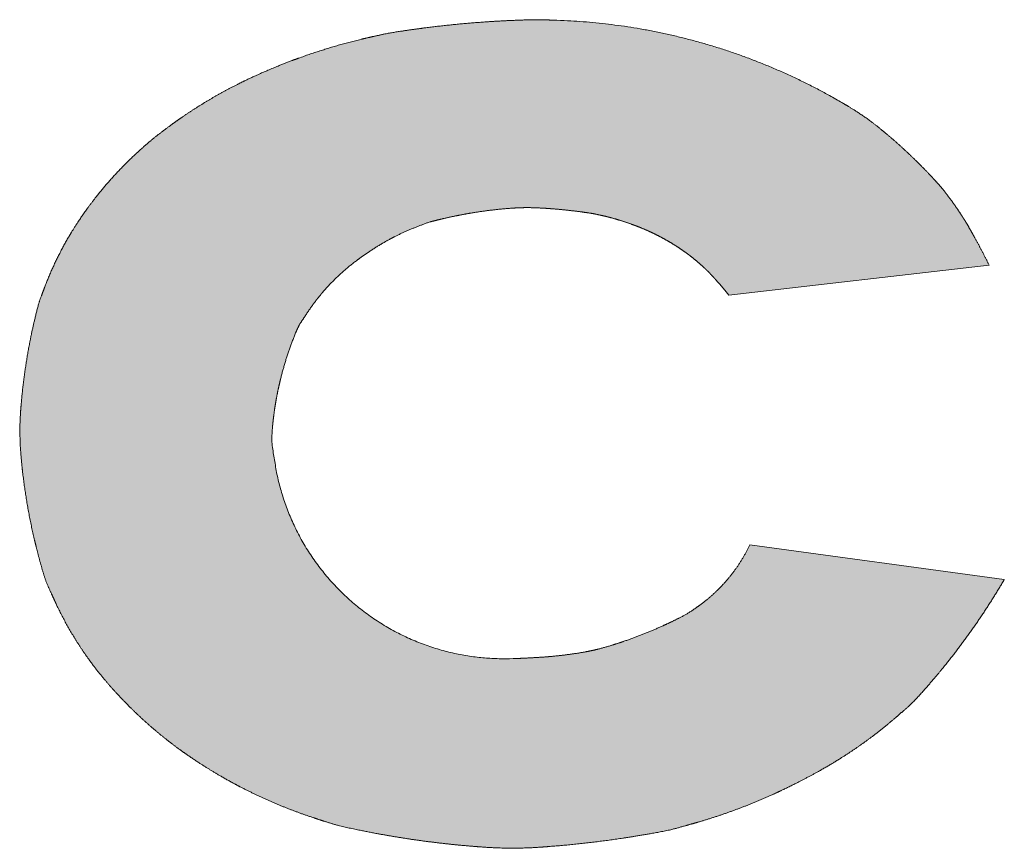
# Model space of a CAD drawing. Header units: millimetres. Extents: x 0 to 594, y 0 to 420.
# Tile 28 of 61: x 471.77 to 473.74, y 23.74 to 25.4. Entities that reach past the tile are written whole.
import ezdxf

# ---------------------------------------------------------------- set-up
doc = ezdxf.new("R2010")
doc.units = ezdxf.units.MM

# ---------------------------------------------------------------- blocks, each defined once
blk = doc.blocks.new('EV Logo')
at = {"linetype": 'Continuous'}
h = blk.add_hatch(color=7, dxfattribs=at)
edge = h.paths.add_edge_path(flags=0)
edge.add_spline(control_points=[(28.1321, 2.6829), (28.1098, 2.6364), (28.0771, 2.5964), (28.036, 2.5652), (28.0314, 2.5618), (28.0222, 2.5552), (28.008, 2.5455), (27.9844, 2.5331), (27.9654, 2.524), (27.9513, 2.5178), (27.9233, 2.5052), (27.8945, 2.4942), (27.8653, 2.4848), (27.8565, 2.482), (27.839, 2.4766), (27.8121, 2.47), (27.7939, 2.4669), (27.7849, 2.4655), (27.7606, 2.4618), (27.7363, 2.4592), (27.7118, 2.4576), (27.7036, 2.4571), (27.6873, 2.4562), (27.6627, 2.455), (27.6463, 2.4546), (27.6381, 2.4547), (27.3943, 2.4558), (27.2113, 2.6169), (27.1794, 2.8586), (27.1786, 2.8643), (27.1773, 2.8756), (27.1742, 2.8928), (27.1754, 2.9098), (27.177, 2.9268), (27.179, 2.9438), (27.1806, 2.955), (27.1815, 2.9606), (27.1868, 2.9943), (27.1948, 3.0274), (27.2053, 3.0599), (27.2071, 3.0653), (27.2107, 3.076), (27.2166, 3.092), (27.2228, 3.1078), (27.2295, 3.1232), (27.2392, 3.1371), (27.2453, 3.1465), (27.2484, 3.1511), (27.2671, 3.1789), (27.2891, 3.2042), (27.314, 3.2267), (27.3216, 3.2336), (27.3372, 3.2467), (27.362, 3.2648), (27.3791, 3.276), (27.3878, 3.2813), (27.4115, 3.2959), (27.4364, 3.3082), (27.4623, 3.3184), (27.4666, 3.3201), (27.4752, 3.3234), (27.4882, 3.3285), (27.5118, 3.3346), (27.5311, 3.339), (27.5459, 3.342), (27.5756, 3.3479), (27.6055, 3.3523), (27.6357, 3.3552), (27.6443, 3.356), (27.6617, 3.3574), (27.6879, 3.3583), (27.7052, 3.3575), (27.7139, 3.3571), (27.7359, 3.3559), (27.7578, 3.354), (27.7797, 3.3513), (27.7906, 3.35), (27.8044, 3.3481), (27.8211, 3.3455), (27.8297, 3.3435), (27.8355, 3.3422), (27.8384, 3.3416), (27.8556, 3.3376), (27.8726, 3.3326), (27.8893, 3.3268), (27.8944, 3.325), (27.9044, 3.3214), (27.9193, 3.3154), (27.929, 3.311), (27.9339, 3.3088), (27.9469, 3.3027), (27.9596, 3.296), (27.9719, 3.2887), (27.9759, 3.2863), (27.9838, 3.2815), (27.9954, 3.2738), (28.0029, 3.2685), (28.0066, 3.2657), (28.0174, 3.2578), (28.0277, 3.2492), (28.0376, 3.2402), (28.0392, 3.2387), (28.0425, 3.2356), (28.0473, 3.231), (28.0538, 3.2243), (28.0585, 3.2192), (28.0618, 3.2156), (28.0715, 3.2049), (28.0808, 3.1939), (28.0898, 3.1825)], knot_values=[0, 0, 0, 0, 0.06208, 0.06208, 0.06208, 0.069036, 0.075992, 0.082948, 0.10177, 0.10177, 0.10177, 0.139402, 0.139402, 0.139402, 0.150661, 0.161919, 0.173177, 0.173177, 0.173177, 0.203181, 0.203181, 0.203181, 0.213218, 0.223255, 0.233292, 0.233292, 0.233292, 0.482906, 0.482906, 0.482906, 0.489905, 0.496904, 0.503902, 0.510856, 0.517811, 0.524765, 0.524765, 0.524765, 0.566458, 0.566458, 0.566458, 0.573412, 0.580367, 0.587321, 0.59415, 0.600979, 0.607808, 0.607808, 0.607808, 0.648708, 0.648708, 0.648708, 0.661197, 0.673686, 0.686175, 0.686175, 0.686175, 0.720161, 0.720161, 0.720161, 0.725831, 0.731501, 0.737171, 0.755702, 0.755702, 0.755702, 0.792752, 0.792752, 0.792752, 0.803406, 0.81406, 0.824715, 0.824715, 0.824715, 0.851665, 0.851665, 0.851665, 0.865142, 0.868754, 0.872367, 0.875979, 0.875979, 0.875979, 0.897645, 0.897645, 0.897645, 0.904185, 0.910725, 0.917265, 0.917265, 0.917265, 0.934839, 0.934839, 0.934839, 0.9405, 0.946161, 0.951822, 0.951822, 0.951822, 0.968213, 0.968213, 0.968213, 0.970946, 0.973679, 0.976411, 0.982309, 0.982309, 0.982309, 1, 1, 1, 1], weights=[1, 0.981261, 0.981261, 1, 1, 1, 1, 1, 1, 1, 0.999042, 0.999042, 1, 1, 1, 1, 1, 1, 0.999394, 0.999394, 1, 1, 1, 1, 1, 1, 0.83569, 0.83569, 1, 1, 1, 1, 1, 1, 1, 1, 1, 0.997971, 0.997971, 1, 1, 1, 1, 1, 1, 1, 1, 1, 0.995074, 0.995074, 1, 1, 1, 1, 1, 1, 0.997454, 0.997454, 1, 1, 1, 1, 1, 1, 1, 0.999127, 0.999127, 1, 1, 1, 1, 1, 1, 0.999647, 0.999647, 1, 1, 1, 1, 1, 1, 1, 0.999032, 0.999032, 1, 1, 1, 1, 1, 1, 0.999202, 0.999202, 1, 1, 1, 1, 1, 1, 0.999047, 0.999047, 1, 1, 1, 1, 1, 1, 1, 0.999637, 0.999637, 1], degree=3, periodic=0)
edge.add_line((28.0898, 3.1825), (28.6107, 3.243))
edge.add_spline(control_points=[(28.6107, 3.243), (28.6012, 3.2621), (28.5913, 3.2811), (28.581, 3.2997), (28.5775, 3.306), (28.5726, 3.3146), (28.5663, 3.3256), (28.5619, 3.3327), (28.5589, 3.3374), (28.5574, 3.3397), (28.5485, 3.3538), (28.5389, 3.3676), (28.5288, 3.3809), (28.5271, 3.3831), (28.5237, 3.3875), (28.5188, 3.3943), (28.5096, 3.4047), (28.5021, 3.4129), (28.4964, 3.4191), (28.467, 3.4506), (28.4357, 3.4802), (28.4027, 3.5078), (28.3939, 3.5152), (28.3762, 3.5295), (28.348, 3.5492), (28.3285, 3.561), (28.3186, 3.5668), (28.1431, 3.6699), (27.9477, 3.7266), (27.7442, 3.7332), (27.7372, 3.7335), (27.7231, 3.7338), (27.702, 3.7342), (27.6669, 3.7334), (27.6388, 3.7321), (27.6178, 3.7308), (27.5757, 3.7282), (27.5337, 3.7244), (27.4918, 3.7192), (27.4709, 3.7166), (27.4427, 3.7127), (27.4073, 3.7071), (27.3856, 3.7023), (27.3711, 3.6991), (27.3639, 3.6974), (27.3207, 3.6874), (27.2781, 3.6749), (27.2363, 3.66), (27.2224, 3.6551), (27.1947, 3.6446), (27.1537, 3.6275), (27.1269, 3.615), (27.1136, 3.6085), (27.0738, 3.5888), (27.0354, 3.5664), (26.9987, 3.5414), (26.9925, 3.5372), (26.9804, 3.5287), (26.9625, 3.5156), (26.9461, 3.503), (26.9313, 3.4911), (26.9181, 3.4796), (26.9094, 3.4718), (26.9052, 3.4678), (26.8794, 3.4442), (26.8554, 3.4187), (26.8331, 3.3917), (26.8256, 3.3825), (26.8108, 3.3637), (26.79, 3.3344), (26.7772, 3.3142), (26.7711, 3.304), (26.7523, 3.2724), (26.7361, 3.2394), (26.7227, 3.2051), (26.7205, 3.1994), (26.7162, 3.1879), (26.7095, 3.1707), (26.7011, 3.1388), (26.6952, 3.1126), (26.6912, 3.0922), (26.6832, 3.0515), (26.6773, 3.0104), (26.6736, 2.969), (26.6723, 2.9543), (26.6702, 2.9249), (26.671, 2.8804), (26.6736, 2.8511), (26.6752, 2.8364), (26.6803, 2.7896), (26.6882, 2.7431), (26.6988, 2.6972), (26.7006, 2.6895), (26.7043, 2.6743), (26.7103, 2.6515), (26.7165, 2.6294), (26.723, 2.6081), (26.7323, 2.5885), (26.7382, 2.5753), (26.7412, 2.5688), (26.7594, 2.5294), (26.7811, 2.492), (26.8063, 2.4567), (26.8146, 2.445), (26.832, 2.4222), (26.8602, 2.3895), (26.8801, 2.3688), (26.8902, 2.3586), (26.9206, 2.3283), (26.9532, 2.3004), (26.9878, 2.2749), (26.9881, 2.2747), (26.9884, 2.2745), (27.0014, 2.265), (27.0274, 2.2471), (27.0678, 2.2221), (27.0954, 2.2067), (27.1094, 2.1994), (27.156, 2.175), (27.2044, 2.1543), (27.2544, 2.1377), (27.2627, 2.1349), (27.2794, 2.1296), (27.3045, 2.1214), (27.3484, 2.1116), (27.384, 2.1047), (27.4111, 2.1001), (27.4652, 2.0908), (27.5197, 2.0839), (27.5745, 2.0794), (27.5917, 2.0779), (27.6261, 2.0755), (27.6782, 2.0751), (27.7126, 2.0773), (27.7298, 2.0787), (27.7785, 2.0824), (27.827, 2.0879), (27.8753, 2.0951), (27.8995, 2.0987), (27.9325, 2.1042), (27.9743, 2.1122), (28.0005, 2.1197), (28.018, 2.1246), (28.0267, 2.1271), (28.079, 2.1423), (28.1301, 2.1612), (28.1796, 2.1838), (28.1947, 2.1907), (28.2246, 2.2051), (28.2686, 2.2284), (28.2973, 2.2452), (28.3113, 2.254), (28.3496, 2.2779), (28.386, 2.3046), (28.4203, 2.334), (28.426, 2.3389), (28.4373, 2.3488), (28.4546, 2.3634), (28.4812, 2.3922), (28.5019, 2.4162), (28.5172, 2.4349), (28.5631, 2.4911), (28.6045, 2.5507), (28.6411, 2.6133)], knot_values=[0, 0, 0, 0, 0.012341, 0.012341, 0.012341, 0.016455, 0.018064, 0.019673, 0.021282, 0.021282, 0.021282, 0.030936, 0.030936, 0.030936, 0.032545, 0.034154, 0.035763, 0.040591, 0.040591, 0.040591, 0.065465, 0.065465, 0.065465, 0.07206, 0.078654, 0.085249, 0.085249, 0.085249, 0.200459, 0.200459, 0.200459, 0.204524, 0.208589, 0.212654, 0.22484, 0.22484, 0.22484, 0.249207, 0.249207, 0.249207, 0.261392, 0.265665, 0.269938, 0.27421, 0.27421, 0.27421, 0.299835, 0.299835, 0.299835, 0.308381, 0.316928, 0.325474, 0.325474, 0.325474, 0.35112, 0.35112, 0.35112, 0.355397, 0.359674, 0.363951, 0.367318, 0.370685, 0.374052, 0.374052, 0.374052, 0.394241, 0.394241, 0.394241, 0.401141, 0.408042, 0.414942, 0.414942, 0.414942, 0.436152, 0.436152, 0.436152, 0.43969, 0.443228, 0.446766, 0.458762, 0.458762, 0.458762, 0.482745, 0.482745, 0.482745, 0.491259, 0.499774, 0.508288, 0.508288, 0.508288, 0.5355, 0.5355, 0.5355, 0.540037, 0.544574, 0.549111, 0.553276, 0.557441, 0.561606, 0.561606, 0.561606, 0.586569, 0.586569, 0.586569, 0.594858, 0.603147, 0.611437, 0.611437, 0.611437, 0.636208, 0.636208, 0.636208, 0.63641, 0.63641, 0.645534, 0.654658, 0.663781, 0.663781, 0.663781, 0.694149, 0.694149, 0.694149, 0.699215, 0.70428, 0.709345, 0.725219, 0.725219, 0.725219, 0.75696, 0.75696, 0.75696, 0.766936, 0.776912, 0.786888, 0.786888, 0.786888, 0.8151, 0.8151, 0.8151, 0.829209, 0.83445, 0.839691, 0.844933, 0.844933, 0.844933, 0.87636, 0.87636, 0.87636, 0.885941, 0.895522, 0.905103, 0.905103, 0.905103, 0.931147, 0.931147, 0.931147, 0.935491, 0.939834, 0.944178, 0.958143, 0.958143, 0.958143, 1, 1, 1, 1], weights=[1, 0.999832, 0.999832, 1, 1, 1, 1, 1, 1, 1, 0.999442, 0.999442, 1, 1, 1, 1, 1, 1, 1, 0.998722, 0.998722, 1, 1, 1, 1, 1, 1, 0.979411, 0.979411, 1, 1, 1, 1, 1, 1, 1, 0.999685, 0.999685, 1, 1, 1, 1, 1, 1, 1, 0.998891, 0.998891, 1, 1, 1, 1, 1, 1, 0.99839, 0.99839, 1, 1, 1, 1, 1, 1, 1, 1, 1, 0.998394, 0.998394, 1, 1, 1, 1, 1, 1, 0.997692, 0.997692, 1, 1, 1, 1, 1, 1, 1, 0.999069, 0.999069, 1, 1, 1, 1, 1, 1, 0.998825, 0.998825, 1, 1, 1, 1, 1, 1, 1, 1, 1, 0.997093, 0.997093, 1, 1, 1, 1, 1, 1, 0.998124, 0.998124, 1, 1, 1, 1, 1, 1, 1, 1, 0.997839, 0.997839, 1, 1, 1, 1, 1, 1, 1, 0.999375, 0.999375, 1, 1, 1, 1, 1, 1, 0.999583, 0.999583, 1, 1, 1, 1, 1, 1, 1, 0.998248, 0.998248, 1, 1, 1, 1, 1, 1, 0.998093, 0.998093, 1, 1, 1, 1, 1, 1, 1, 0.997956, 0.997956, 1], degree=3, periodic=0)
edge.add_line((28.6411, 2.6133), (28.1321, 2.6829))
at = {"color": 7, "linetype": 'Continuous', "lineweight": 18}
for p, q in [((28.0898, 3.1825), (28.6107, 3.243)), ((28.1321, 2.6829), (28.6411, 2.6133))]:
    blk.add_line(p, q, dxfattribs=at)
for points, weights, knots in [([(28.6107, 3.243), (28.6012, 3.2621), (28.5913, 3.2811), (28.581, 3.2997), (28.5775, 3.306), (28.5726, 3.3146), (28.5663, 3.3256), (28.5619, 3.3327), (28.5589, 3.3374), (28.5574, 3.3397), (28.5485, 3.3538), (28.5389, 3.3676), (28.5288, 3.3809), (28.5271, 3.3831), (28.5237, 3.3875), (28.5188, 3.3943), (28.5096, 3.4047), (28.5021, 3.4129), (28.4964, 3.4191), (28.467, 3.4506), (28.4357, 3.4802), (28.4027, 3.5078), (28.3939, 3.5152), (28.3762, 3.5295), (28.348, 3.5492), (28.3285, 3.561), (28.3186, 3.5668), (28.1431, 3.6699), (27.9477, 3.7266), (27.7442, 3.7332), (27.7372, 3.7335), (27.7231, 3.7338), (27.702, 3.7342), (27.6669, 3.7334), (27.6388, 3.7321), (27.6178, 3.7308), (27.5757, 3.7282), (27.5337, 3.7244), (27.4918, 3.7192), (27.4709, 3.7166), (27.4427, 3.7127), (27.4073, 3.7071), (27.3856, 3.7023), (27.3711, 3.6991), (27.3639, 3.6974), (27.3207, 3.6874), (27.2781, 3.6749), (27.2363, 3.66), (27.2224, 3.6551), (27.1947, 3.6446), (27.1537, 3.6275), (27.1269, 3.615), (27.1136, 3.6085), (27.0738, 3.5888), (27.0354, 3.5664), (26.9987, 3.5414), (26.9925, 3.5372), (26.9804, 3.5287), (26.9625, 3.5156), (26.9461, 3.503), (26.9313, 3.4911), (26.9181, 3.4796), (26.9094, 3.4718), (26.9052, 3.4678), (26.8794, 3.4442), (26.8554, 3.4187), (26.8331, 3.3917), (26.8256, 3.3825), (26.8108, 3.3637), (26.79, 3.3344), (26.7772, 3.3142), (26.7711, 3.304), (26.7523, 3.2724), (26.7361, 3.2394), (26.7227, 3.2051), (26.7205, 3.1994), (26.7162, 3.1879), (26.7095, 3.1707), (26.7011, 3.1388), (26.6952, 3.1126), (26.6912, 3.0922), (26.6832, 3.0515), (26.6773, 3.0104), (26.6736, 2.969), (26.6723, 2.9543), (26.6702, 2.9249), (26.671, 2.8804), (26.6736, 2.8511), (26.6752, 2.8364), (26.6803, 2.7896), (26.6882, 2.7431), (26.6988, 2.6972), (26.7006, 2.6895), (26.7043, 2.6743), (26.7103, 2.6515), (26.7165, 2.6294), (26.723, 2.6081), (26.7323, 2.5885), (26.7382, 2.5753), (26.7412, 2.5688), (26.7594, 2.5294), (26.7811, 2.492), (26.8063, 2.4567), (26.8146, 2.445), (26.832, 2.4222), (26.8602, 2.3895), (26.8801, 2.3688), (26.8902, 2.3586), (26.9206, 2.3283), (26.9532, 2.3004), (26.9878, 2.2749), (26.9881, 2.2747), (26.9884, 2.2745), (27.0014, 2.265), (27.0274, 2.2471), (27.0678, 2.2221), (27.0954, 2.2067), (27.1094, 2.1994), (27.156, 2.175), (27.2044, 2.1543), (27.2544, 2.1377), (27.2627, 2.1349), (27.2794, 2.1296), (27.3045, 2.1214), (27.3484, 2.1116), (27.384, 2.1047), (27.4111, 2.1001), (27.4652, 2.0908), (27.5197, 2.0839), (27.5745, 2.0794), (27.5917, 2.0779), (27.6261, 2.0755), (27.6782, 2.0751), (27.7126, 2.0773), (27.7298, 2.0787), (27.7785, 2.0824), (27.827, 2.0879), (27.8753, 2.0951), (27.8995, 2.0987), (27.9325, 2.1042), (27.9743, 2.1122), (28.0005, 2.1197), (28.018, 2.1246), (28.0267, 2.1271), (28.079, 2.1423), (28.1301, 2.1612), (28.1796, 2.1838), (28.1947, 2.1907), (28.2246, 2.2051), (28.2686, 2.2284), (28.2973, 2.2452), (28.3113, 2.254), (28.3496, 2.2779), (28.386, 2.3046), (28.4203, 2.334), (28.426, 2.3389), (28.4373, 2.3488), (28.4546, 2.3634), (28.4812, 2.3922), (28.5019, 2.4162), (28.5172, 2.4349), (28.5631, 2.4911), (28.6045, 2.5507), (28.6411, 2.6133)], [1, 0.999831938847, 0.999831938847, 1, 1, 1, 1, 1, 1, 1, 0.999442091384, 0.999442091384, 1, 1, 1, 1, 1, 1, 1, 0.998722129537, 0.998722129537, 1, 1, 1, 1, 1, 1, 0.979411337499, 0.979411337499, 1, 1, 1, 1, 1, 1, 1, 0.999684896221, 0.999684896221, 1, 1, 1, 1, 1, 1, 1, 0.998891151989, 0.998891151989, 1, 1, 1, 1, 1, 1, 0.99839007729, 0.99839007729, 1, 1, 1, 1, 1, 1, 1, 1, 1, 0.998393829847, 0.998393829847, 1, 1, 1, 1, 1, 1, 0.997691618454, 0.997691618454, 1, 1, 1, 1, 1, 1, 1, 0.999068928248, 0.999068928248, 1, 1, 1, 1, 1, 1, 0.998825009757, 0.998825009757, 1, 1, 1, 1, 1, 1, 1, 1, 1, 0.997092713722, 0.997092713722, 1, 1, 1, 1, 1, 1, 0.998124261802, 0.998124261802, 1, 1, 1, 1, 1, 1, 1, 1, 0.997839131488, 0.997839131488, 1, 1, 1, 1, 1, 1, 1, 0.999374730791, 0.999374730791, 1, 1, 1, 1, 1, 1, 0.99958303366, 0.99958303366, 1, 1, 1, 1, 1, 1, 1, 0.998247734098, 0.998247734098, 1, 1, 1, 1, 1, 1, 0.998092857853, 0.998092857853, 1, 1, 1, 1, 1, 1, 1, 0.997956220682, 0.997956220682, 1], [0, 0, 0, 0, 0.012341, 0.012341, 0.012341, 0.016455, 0.018064, 0.019673, 0.021282, 0.021282, 0.021282, 0.030936, 0.030936, 0.030936, 0.032545, 0.034154, 0.035763, 0.040591, 0.040591, 0.040591, 0.065465, 0.065465, 0.065465, 0.07206, 0.078654, 0.085249, 0.085249, 0.085249, 0.200459, 0.200459, 0.200459, 0.204524, 0.208589, 0.212654, 0.22484, 0.22484, 0.22484, 0.249207, 0.249207, 0.249207, 0.261392, 0.265665, 0.269938, 0.27421, 0.27421, 0.27421, 0.299835, 0.299835, 0.299835, 0.308381, 0.316928, 0.325474, 0.325474, 0.325474, 0.35112, 0.35112, 0.35112, 0.355397, 0.359674, 0.363951, 0.367318, 0.370685, 0.374052, 0.374052, 0.374052, 0.394241, 0.394241, 0.394241, 0.401141, 0.408042, 0.414942, 0.414942, 0.414942, 0.436152, 0.436152, 0.436152, 0.43969, 0.443228, 0.446766, 0.458762, 0.458762, 0.458762, 0.482745, 0.482745, 0.482745, 0.491259, 0.499774, 0.508288, 0.508288, 0.508288, 0.5355, 0.5355, 0.5355, 0.540037, 0.544574, 0.549111, 0.553276, 0.557441, 0.561606, 0.561606, 0.561606, 0.586569, 0.586569, 0.586569, 0.594858, 0.603147, 0.611437, 0.611437, 0.611437, 0.636208, 0.636208, 0.636208, 0.63641, 0.63641, 0.645534, 0.654658, 0.663781, 0.663781, 0.663781, 0.694149, 0.694149, 0.694149, 0.699215, 0.70428, 0.709345, 0.725219, 0.725219, 0.725219, 0.75696, 0.75696, 0.75696, 0.766936, 0.776912, 0.786888, 0.786888, 0.786888, 0.8151, 0.8151, 0.8151, 0.829209, 0.83445, 0.839691, 0.844933, 0.844933, 0.844933, 0.87636, 0.87636, 0.87636, 0.885941, 0.895522, 0.905103, 0.905103, 0.905103, 0.931147, 0.931147, 0.931147, 0.935491, 0.939834, 0.944178, 0.958143, 0.958143, 0.958143, 1, 1, 1, 1]), ([(28.0898, 3.1825), (28.0808, 3.1939), (28.0715, 3.2049), (28.0618, 3.2156), (28.0585, 3.2192), (28.0538, 3.2243), (28.0473, 3.231), (28.0425, 3.2356), (28.0392, 3.2387), (28.0376, 3.2402), (28.0277, 3.2492), (28.0174, 3.2578), (28.0066, 3.2657), (28.0029, 3.2685), (27.9954, 3.2738), (27.9838, 3.2815), (27.9759, 3.2863), (27.9719, 3.2887), (27.9596, 3.296), (27.9469, 3.3027), (27.9339, 3.3088), (27.929, 3.311), (27.9193, 3.3154), (27.9044, 3.3214), (27.8944, 3.325), (27.8893, 3.3268), (27.8726, 3.3326), (27.8556, 3.3376), (27.8384, 3.3416), (27.8355, 3.3422), (27.8297, 3.3435), (27.8211, 3.3455), (27.8044, 3.3481), (27.7906, 3.35), (27.7797, 3.3513), (27.7578, 3.354), (27.7359, 3.3559), (27.7139, 3.3571), (27.7052, 3.3575), (27.6879, 3.3583), (27.6617, 3.3574), (27.6443, 3.356), (27.6357, 3.3552), (27.6055, 3.3523), (27.5756, 3.3479), (27.5459, 3.342), (27.5311, 3.339), (27.5118, 3.3346), (27.4882, 3.3285), (27.4752, 3.3234), (27.4666, 3.3201), (27.4623, 3.3184), (27.4364, 3.3082), (27.4115, 3.2959), (27.3878, 3.2813), (27.3791, 3.276), (27.362, 3.2648), (27.3372, 3.2467), (27.3216, 3.2336), (27.314, 3.2267), (27.2891, 3.2042), (27.2671, 3.1789), (27.2484, 3.1511), (27.2453, 3.1465), (27.2392, 3.1371), (27.2295, 3.1232), (27.2228, 3.1078), (27.2166, 3.092), (27.2107, 3.076), (27.2071, 3.0653), (27.2053, 3.0599), (27.1948, 3.0274), (27.1868, 2.9943), (27.1815, 2.9606), (27.1806, 2.955), (27.179, 2.9438), (27.177, 2.9268), (27.1754, 2.9098), (27.1742, 2.8928), (27.1773, 2.8756), (27.1786, 2.8643), (27.1794, 2.8586), (27.2113, 2.6169), (27.3943, 2.4558), (27.6381, 2.4547), (27.6463, 2.4546), (27.6627, 2.455), (27.6873, 2.4562), (27.7036, 2.4571), (27.7118, 2.4576), (27.7363, 2.4592), (27.7606, 2.4618), (27.7849, 2.4655), (27.7939, 2.4669), (27.8121, 2.47), (27.839, 2.4766), (27.8565, 2.482), (27.8653, 2.4848), (27.8945, 2.4942), (27.9233, 2.5052), (27.9513, 2.5178), (27.9654, 2.524), (27.9844, 2.5331), (28.008, 2.5455), (28.0222, 2.5552), (28.0314, 2.5618), (28.036, 2.5652), (28.0771, 2.5964), (28.1098, 2.6364), (28.1321, 2.6829)], [1, 0.999637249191, 0.999637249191, 1, 1, 1, 1, 1, 1, 1, 0.999047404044, 0.999047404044, 1, 1, 1, 1, 1, 1, 0.999201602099, 0.999201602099, 1, 1, 1, 1, 1, 1, 0.999031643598, 0.999031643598, 1, 1, 1, 1, 1, 1, 1, 0.999647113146, 0.999647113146, 1, 1, 1, 1, 1, 1, 0.999126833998, 0.999126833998, 1, 1, 1, 1, 1, 1, 1, 0.997453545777, 0.997453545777, 1, 1, 1, 1, 1, 1, 0.995074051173, 0.995074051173, 1, 1, 1, 1, 1, 1, 1, 1, 1, 0.997970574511, 0.997970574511, 1, 1, 1, 1, 1, 1, 1, 1, 1, 0.835689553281, 0.835689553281, 1, 1, 1, 1, 1, 1, 0.999393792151, 0.999393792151, 1, 1, 1, 1, 1, 1, 0.999042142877, 0.999042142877, 1, 1, 1, 1, 1, 1, 1, 0.981261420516, 0.981261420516, 1], [0, 0, 0, 0, 0.017691, 0.017691, 0.017691, 0.023589, 0.026321, 0.029054, 0.031787, 0.031787, 0.031787, 0.048178, 0.048178, 0.048178, 0.053839, 0.0595, 0.065161, 0.065161, 0.065161, 0.082735, 0.082735, 0.082735, 0.089275, 0.095815, 0.102355, 0.102355, 0.102355, 0.124021, 0.124021, 0.124021, 0.127633, 0.131246, 0.134858, 0.148335, 0.148335, 0.148335, 0.175285, 0.175285, 0.175285, 0.18594, 0.196594, 0.207248, 0.207248, 0.207248, 0.244298, 0.244298, 0.244298, 0.262829, 0.268499, 0.274169, 0.279839, 0.279839, 0.279839, 0.313825, 0.313825, 0.313825, 0.326314, 0.338803, 0.351292, 0.351292, 0.351292, 0.392192, 0.392192, 0.392192, 0.399021, 0.40585, 0.412679, 0.419633, 0.426588, 0.433542, 0.433542, 0.433542, 0.475235, 0.475235, 0.475235, 0.482189, 0.489144, 0.496098, 0.503096, 0.510095, 0.517094, 0.517094, 0.517094, 0.766708, 0.766708, 0.766708, 0.776745, 0.786782, 0.796819, 0.796819, 0.796819, 0.826823, 0.826823, 0.826823, 0.838081, 0.849339, 0.860598, 0.860598, 0.860598, 0.89823, 0.89823, 0.89823, 0.917052, 0.924008, 0.930964, 0.93792, 0.93792, 0.93792, 1, 1, 1, 1])]:
    blk.add_rational_spline(points, weights, degree=3, knots=knots, dxfattribs=at)

msp = doc.modelspace()

# ---------------------------------------------------------------- block references
at = {"color": 7, "linetype": 'Continuous'}
msp.add_blockref('EV Logo', (445.1, 21.6682), dxfattribs=at)

doc.saveas('drawing.dxf')
